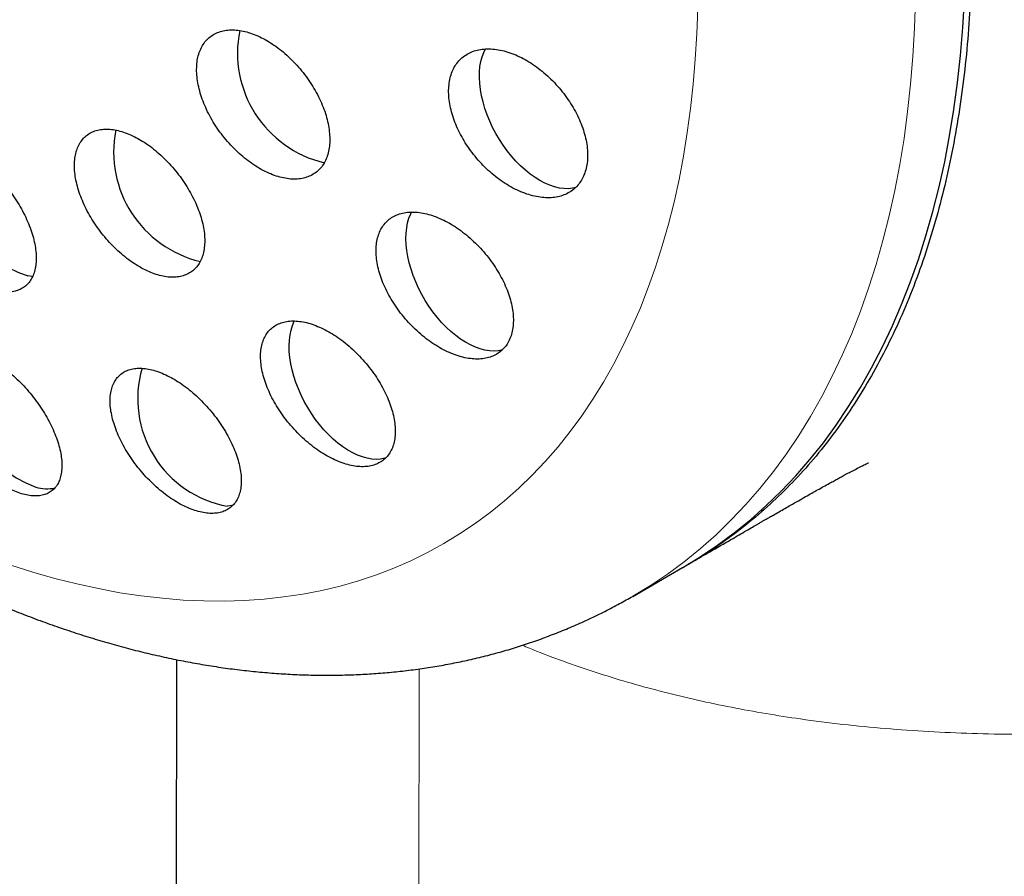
# Model space of a CAD drawing. Header units: millimetres. Extents: x 8 to 811, y 12 to 917.
# Tile 26 of 68: x 754 to 766, y 313 to 323. Entities that reach past the tile are written whole.
import ezdxf

# ---------------------------------------------------------------- set-up
doc = ezdxf.new("R2010")
doc.units = ezdxf.units.MM

msp = doc.modelspace()

# ---------------------------------------------------------------- linework, layer by layer
at = {"color": 7, "linetype": 'Continuous', "lineweight": 30}
for p, q in [((762.272, 316.648), (762.321, 316.677)), ((761.617, 316.27), (762.201, 316.607)), ((756.279, 315.529), (756.201, 278.833))]:
    msp.add_line(p, q, dxfattribs=at)
at = {"color": 252, "linetype": 'Continuous', "lineweight": 0}
msp.add_line((759.032, 259.054), (759.118, 315.421), dxfattribs=at)
at = {"color": 252, "linetype": 'Continuous', "lineweight": 0, "flags": 128}
for points in [[(764.927, 323.256), (764.916, 322.921), (764.896, 322.591), (764.869, 322.266), (764.834, 321.946), (764.792, 321.632), (764.742, 321.324), (764.684, 321.022), (764.619, 320.726), (764.546, 320.437), (764.465, 320.154), (764.377, 319.878), (764.282, 319.609), (764.18, 319.348), (764.07, 319.093), (763.953, 318.847), (763.829, 318.608), (763.698, 318.376), (763.56, 318.153), (763.415, 317.938), (763.264, 317.732), (763.106, 317.534), (762.941, 317.345), (762.77, 317.164), (762.593, 316.992), (762.41, 316.829), (762.22, 316.676), (762.025, 316.531), (761.824, 316.396), (761.617, 316.271), (761.617, 316.27)], [(762.378, 323.157), (762.367, 322.856), (762.35, 322.56), (762.326, 322.268), (762.294, 321.981), (762.256, 321.7), (762.211, 321.423), (762.159, 321.152), (762.101, 320.886), (762.035, 320.627), (761.963, 320.373), (761.884, 320.125), (761.799, 319.884), (761.707, 319.649), (761.608, 319.421), (761.503, 319.199), (761.392, 318.985), (761.274, 318.777), (761.151, 318.577), (761.021, 318.384), (760.885, 318.199), (760.743, 318.021), (760.595, 317.851), (760.442, 317.689), (760.283, 317.535), (760.118, 317.389), (759.948, 317.251), (759.773, 317.121), (759.592, 317), (759.407, 316.887), (759.217, 316.783), (759.021, 316.687), (758.821, 316.6), (758.617, 316.522), (758.408, 316.452), (758.195, 316.391), (757.978, 316.34), (757.757, 316.297), (757.532, 316.263), (757.304, 316.238), (757.072, 316.221), (756.837, 316.214), (756.598, 316.216), (756.357, 316.227), (756.113, 316.247), (755.866, 316.276), (755.616, 316.313), (755.364, 316.36), (755.111, 316.416), (754.855, 316.48), (754.597, 316.553), (754.338, 316.635)]]:
    msp.add_lwpolyline(points, dxfattribs=at)
at = {"color": 7, "linetype": 'Continuous', "lineweight": 30, "flags": 128}
for points in [[(762.201, 316.607), (762.202, 316.608), (762.408, 316.733), (762.609, 316.869), (762.805, 317.013), (762.994, 317.167), (763.177, 317.329), (763.355, 317.501), (763.526, 317.682), (763.69, 317.871), (763.848, 318.069), (764, 318.276), (764.144, 318.491), (764.282, 318.714), (764.413, 318.945), (764.537, 319.184), (764.654, 319.43), (764.764, 319.685), (764.866, 319.946), (764.962, 320.215), (765.049, 320.491), (765.13, 320.774), (765.203, 321.064), (765.268, 321.359), (765.326, 321.661), (765.376, 321.97), (765.419, 322.284), (765.453, 322.603), (765.48, 322.928), (765.5, 323.258)], [(760.949, 321.055), (760.914, 321.047), (760.864, 321.042), (760.812, 321.043), (760.759, 321.05), (760.703, 321.063), (760.647, 321.082), (760.59, 321.106), (760.532, 321.137), (760.474, 321.172), (760.417, 321.213), (760.361, 321.259), (760.305, 321.31), (760.251, 321.365), (760.199, 321.423), (760.149, 321.486), (760.102, 321.551), (760.058, 321.619), (760.016, 321.689), (759.978, 321.761), (759.944, 321.835), (759.914, 321.909), (759.887, 321.983), (759.866, 322.058), (759.848, 322.131), (759.835, 322.204), (759.827, 322.275), (759.823, 322.343), (759.824, 322.409), (759.829, 322.472), (759.84, 322.532), (759.855, 322.587), (759.874, 322.639), (759.895, 322.682)], [(760.096, 319.157), (760.092, 319.156), (760.045, 319.146), (759.994, 319.142), (759.942, 319.144), (759.888, 319.153), (759.832, 319.167), (759.776, 319.187), (759.718, 319.213), (759.661, 319.244), (759.603, 319.281), (759.546, 319.323), (759.49, 319.37), (759.435, 319.421), (759.381, 319.477), (759.329, 319.537), (759.28, 319.6), (759.233, 319.666), (759.189, 319.734), (759.149, 319.805), (759.112, 319.877), (759.078, 319.951), (759.049, 320.025), (759.023, 320.1), (759.002, 320.174), (758.986, 320.247), (758.974, 320.319), (758.966, 320.39), (758.963, 320.458), (758.965, 320.523), (758.972, 320.585), (758.983, 320.644), (758.999, 320.699), (759.019, 320.75), (759.029, 320.77)], [(754.597, 320.016), (754.592, 320.016), (754.538, 320.022)], [(758.725, 317.888), (758.716, 317.886), (758.667, 317.877), (758.617, 317.874), (758.564, 317.878), (758.51, 317.887), (758.454, 317.902), (758.397, 317.924), (758.34, 317.951), (758.282, 317.983), (758.224, 318.021), (758.167, 318.064), (758.111, 318.112), (758.056, 318.165), (758.003, 318.221), (757.952, 318.281), (757.903, 318.345), (757.857, 318.412), (757.814, 318.481), (757.774, 318.552), (757.738, 318.625), (757.705, 318.698), (757.676, 318.773), (757.652, 318.847), (757.632, 318.921), (757.616, 318.994), (757.605, 319.066), (757.598, 319.136), (757.597, 319.204), (757.599, 319.268), (757.607, 319.33), (757.619, 319.388), (757.636, 319.442), (757.657, 319.492), (757.659, 319.495)], [(756.941, 317.337), (756.925, 317.333), (756.876, 317.326)]]:
    msp.add_lwpolyline(points, dxfattribs=at)
at = {"color": 7, "linetype": 'Continuous', "lineweight": 30}
for centre, radius, start, end in [((758.313, 322.632), 1.321, 168.5027, 256.7105), ((756.861, 321.473), 1.318, 168.831, 256.7361), ((754.967, 321.321), 1.368, 170.3888, 251.7592), ((755.108, 318.81), 1.35, 165.6409, 249.2857), ((757.102, 318.583), 1.278, 163.7457, 259.792), ((754.759, 317.985), 0.456, 253.6536, 282.4336)]:
    msp.add_arc(centre, radius, start, end, dxfattribs=at)
for points, knots in [([(779.399, 319.686), (779.399, 319.724), (779.399, 319.794), (779.399, 319.892), (779.399, 319.976), (779.398, 320.047), (779.398, 320.105), (779.397, 320.15), (779.397, 320.187), (779.397, 320.235), (779.396, 320.301), (779.395, 320.387), (779.393, 320.49), (779.391, 320.605), (779.389, 320.733), (779.386, 320.866), (779.383, 321.007), (779.379, 321.156), (779.374, 321.305), (779.37, 321.448), (779.365, 321.575), (779.361, 321.683), (779.357, 321.774), (779.354, 321.859), (779.349, 321.956), (779.344, 322.07), (779.337, 322.203), (779.33, 322.34), (779.323, 322.475), (779.315, 322.603), (779.308, 322.721), (779.3, 322.836), (779.293, 322.955), (779.284, 323.077), (779.275, 323.199), (779.266, 323.317), (779.257, 323.43), (779.249, 323.534), (779.241, 323.631), (779.233, 323.726), (779.224, 323.827), (779.214, 323.934), (779.204, 324.039), (779.194, 324.137), (779.185, 324.233), (779.175, 324.333), (779.162, 324.45), (779.149, 324.577), (779.135, 324.703), (779.122, 324.816), (779.109, 324.921), (779.097, 325.022), (779.086, 325.114), (779.075, 325.203), (779.063, 325.295), (779.05, 325.393), (779.037, 325.491), (779.023, 325.588), (779.01, 325.687), (778.997, 325.776), (778.986, 325.851), (778.976, 325.92), (778.965, 325.995), (778.953, 326.071), (778.942, 326.142), (778.931, 326.212), (778.914, 326.32), (778.891, 326.464), (778.86, 326.643), (778.83, 326.817), (778.799, 326.99), (778.774, 327.125), (778.755, 327.224), (778.743, 327.287), (778.732, 327.347), (778.72, 327.406), (778.708, 327.467), (778.695, 327.535), (778.681, 327.604), (778.668, 327.669), (778.655, 327.727), (778.643, 327.787), (778.63, 327.849), (778.617, 327.908), (778.607, 327.957), (778.598, 327.996), (778.591, 328.031), (778.582, 328.07), (778.571, 328.12), (778.559, 328.175), (778.546, 328.233), (778.534, 328.289), (778.52, 328.346), (778.507, 328.406), (778.492, 328.47), (778.476, 328.538), (778.46, 328.603), (778.446, 328.664), (778.433, 328.717), (778.419, 328.773), (778.403, 328.837), (778.387, 328.904), (778.371, 328.966), (778.357, 329.024), (778.34, 329.088), (778.323, 329.154), (778.307, 329.217), (778.292, 329.273), (778.278, 329.326), (778.264, 329.38), (778.249, 329.436), (778.233, 329.493), (778.218, 329.548), (778.203, 329.603), (778.187, 329.661), (778.17, 329.722), (778.152, 329.786), (778.135, 329.844), (778.12, 329.895), (778.108, 329.939), (778.096, 329.98), (778.082, 330.026), (778.067, 330.08), (778.048, 330.141), (778.03, 330.201), (778.015, 330.253), (778, 330.3), (777.985, 330.351), (777.968, 330.407), (777.951, 330.46), (777.937, 330.505), (777.922, 330.553), (777.903, 330.615), (777.877, 330.695), (777.848, 330.783), (777.821, 330.868), (777.796, 330.943), (777.776, 331.002), (777.758, 331.055), (777.741, 331.108), (777.722, 331.164), (777.704, 331.215), (777.69, 331.256), (777.678, 331.29), (777.667, 331.323), (777.655, 331.358), (777.64, 331.399), (777.623, 331.449), (777.603, 331.505), (777.584, 331.558), (777.568, 331.604), (777.553, 331.643), (777.539, 331.682), (777.521, 331.733), (777.497, 331.798), (777.47, 331.87), (777.446, 331.935), (777.426, 331.989), (777.405, 332.044), (777.381, 332.108), (777.354, 332.178), (777.327, 332.247), (777.304, 332.306), (777.283, 332.359), (777.261, 332.414), (777.238, 332.473), (777.212, 332.538), (777.183, 332.609), (777.155, 332.677), (777.129, 332.741), (777.105, 332.799), (777.079, 332.863), (777.048, 332.937), (777.014, 333.016), (776.982, 333.092), (776.953, 333.16), (776.926, 333.223), (776.897, 333.287), (776.866, 333.359), (776.832, 333.436), (776.798, 333.512), (776.767, 333.581), (776.738, 333.644), (776.709, 333.708), (776.676, 333.781), (776.635, 333.868), (776.591, 333.963), (776.546, 334.058), (776.504, 334.145), (776.466, 334.224), (776.43, 334.298), (776.392, 334.377), (776.347, 334.467), (776.298, 334.565), (776.25, 334.662), (776.205, 334.749), (776.166, 334.827), (776.127, 334.9), (776.089, 334.974), (776.047, 335.054), (776, 335.143), (775.948, 335.241), (775.896, 335.337), (775.848, 335.424), (775.804, 335.505), (775.762, 335.582), (775.717, 335.662), (775.668, 335.749), (775.611, 335.848), (775.549, 335.957), (775.483, 336.07), (775.422, 336.175), (775.367, 336.268), (775.316, 336.353), (775.265, 336.437), (775.215, 336.52), (775.162, 336.606), (775.041, 336.802), (774.86, 337.086), (774.612, 337.462), (774.359, 337.831), (774.097, 338.199), (773.83, 338.56), (773.562, 338.91), (773.275, 339.271), (773.012, 339.59), (772.79, 339.851), (772.614, 340.052), (772.441, 340.246), (772.264, 340.441), (772.083, 340.635), (771.913, 340.814), (771.753, 340.978), (771.607, 341.126), (771.461, 341.272), (771.31, 341.419), (771.153, 341.57), (770.94, 341.77), (770.673, 342.016), (770.348, 342.302), (770.018, 342.583), (769.69, 342.851), (769.386, 343.09), (769.106, 343.303), (768.845, 343.495), (768.581, 343.684), (768.317, 343.867), (768.076, 344.029), (767.852, 344.175), (767.646, 344.306), (767.432, 344.439), (767.217, 344.569), (767.007, 344.693), (766.803, 344.809), (766.625, 344.908), (766.468, 344.995), (766.33, 345.069), (766.192, 345.141), (766.056, 345.212), (765.915, 345.283), (765.766, 345.357), (765.609, 345.434), (765.425, 345.522), (765.225, 345.615), (765.01, 345.711), (764.804, 345.801), (764.6, 345.888), (764.421, 345.961), (764.267, 346.022), (764.135, 346.074), (763.997, 346.127), (763.862, 346.177), (763.735, 346.224), (763.616, 346.267), (763.5, 346.308), (763.385, 346.348), (763.27, 346.387), (763.15, 346.426), (763.021, 346.468), (762.881, 346.513), (762.741, 346.556), (762.607, 346.596), (762.477, 346.634), (762.349, 346.671), (762.219, 346.707), (762.082, 346.744), (761.938, 346.782), (761.792, 346.819), (761.659, 346.851), (761.536, 346.881), (761.42, 346.908), (761.303, 346.934), (761.175, 346.962), (761.039, 346.991), (760.904, 347.019), (760.783, 347.042), (760.673, 347.063), (760.567, 347.083), (760.454, 347.103), (760.337, 347.123), (760.217, 347.143), (760.107, 347.161), (760.007, 347.176), (759.914, 347.19), (759.824, 347.203), (759.726, 347.217), (759.613, 347.232), (759.491, 347.248), (759.373, 347.262), (759.267, 347.274), (759.167, 347.285), (759.068, 347.295), (758.965, 347.306), (758.861, 347.315), (758.759, 347.324), (758.667, 347.332), (758.583, 347.339), (758.501, 347.345), (758.415, 347.351), (758.32, 347.357), (758.224, 347.363), (758.131, 347.368), (758.047, 347.372), (757.972, 347.376), (757.901, 347.379), (757.827, 347.382), (757.748, 347.384), (757.662, 347.387), (757.579, 347.389), (757.504, 347.391), (757.439, 347.392), (757.376, 347.393), (757.308, 347.394), (757.228, 347.395), (757.139, 347.395), (757.047, 347.395), (756.96, 347.395), (756.883, 347.394), (756.809, 347.393), (756.729, 347.392), (756.638, 347.39), (756.542, 347.387), (756.456, 347.385), (756.386, 347.382), (756.328, 347.38), (756.27, 347.378), (756.206, 347.375), (756.134, 347.371), (756.056, 347.367), (755.982, 347.363), (755.915, 347.359), (755.855, 347.356), (755.798, 347.352), (755.738, 347.348), (755.663, 347.343), (755.577, 347.336), (755.49, 347.329), (755.414, 347.323), (755.347, 347.317), (755.281, 347.311), (755.207, 347.304), (755.124, 347.296), (755.04, 347.287), (754.967, 347.279), (754.904, 347.273), (754.843, 347.266), (754.776, 347.258), (754.704, 347.249), (754.629, 347.24), (754.558, 347.231), (754.495, 347.223), (754.441, 347.216), (754.39, 347.209), (754.334, 347.201), (754.268, 347.192), (754.199, 347.181), (754.134, 347.172), (754.08, 347.164), (754.032, 347.156), (753.98, 347.148), (753.919, 347.138), (753.85, 347.127), (753.78, 347.115), (753.709, 347.103), (753.641, 347.091), (753.568, 347.079), (753.491, 347.065), (753.406, 347.049), (753.326, 347.034), (753.26, 347.021), (753.204, 347.01), (753.149, 346.999), (753.087, 346.986), (753.019, 346.972), (752.95, 346.958), (752.887, 346.945), (752.83, 346.932), (752.776, 346.92), (752.717, 346.907), (752.651, 346.893), (752.583, 346.877), (752.519, 346.862), (752.426, 346.841), (752.296, 346.809), (752.142, 346.771), (751.982, 346.73), (751.816, 346.686), (751.642, 346.638), (751.503, 346.599), (751.407, 346.571), (751.343, 346.553), (751.287, 346.536), (751.24, 346.522), (751.196, 346.509), (751.15, 346.495), (751.093, 346.478), (751.03, 346.458), (750.969, 346.439), (750.919, 346.423), (750.876, 346.409), (750.832, 346.396), (750.784, 346.38), (750.732, 346.363), (750.674, 346.344), (750.615, 346.324), (750.556, 346.305), (750.497, 346.285), (750.429, 346.262), (750.358, 346.237), (750.293, 346.215), (750.237, 346.195), (750.181, 346.175), (750.115, 346.152), (750.042, 346.125), (749.971, 346.099), (749.911, 346.077), (749.858, 346.058), (749.805, 346.038), (749.748, 346.016), (749.696, 345.996), (749.651, 345.979), (749.61, 345.963), (749.563, 345.945), (749.505, 345.923), (749.435, 345.895), (749.365, 345.867), (749.288, 345.836), (749.195, 345.798), (749.094, 345.757), (748.995, 345.716), (748.894, 345.673), (748.776, 345.622), (748.661, 345.572), (748.555, 345.526), (748.453, 345.48), (748.349, 345.433), (748.241, 345.383), (748.135, 345.334), (748.03, 345.284), (747.921, 345.232), (747.83, 345.188), (747.749, 345.149), (747.683, 345.116), (747.612, 345.081), (747.542, 345.046), (747.479, 345.014), (747.42, 344.985), (747.358, 344.953), (747.288, 344.916), (747.213, 344.878), (747.144, 344.842), (747.092, 344.814), (747.048, 344.791), (747.001, 344.766), (746.949, 344.738), (746.898, 344.711), (746.855, 344.687), (746.814, 344.665), (746.77, 344.641), (746.714, 344.61), (746.651, 344.576), (746.585, 344.539), (746.529, 344.507), (746.477, 344.478), (746.422, 344.447), (746.353, 344.407), (746.301, 344.378), (746.273, 344.362)], [0, 0, 0, 0, 0.002356, 0.004426, 0.006212, 0.007714, 0.008932, 0.009866, 0.010571, 0.011288, 0.012933, 0.014769, 0.016771, 0.019469, 0.022145, 0.024921, 0.027961, 0.031239, 0.034462, 0.037542, 0.040479, 0.04262, 0.044566, 0.04633, 0.048173, 0.050841, 0.053723, 0.056771, 0.059763, 0.062567, 0.065107, 0.06752, 0.070078, 0.072882, 0.075568, 0.078118, 0.080589, 0.082991, 0.084995, 0.087006, 0.089235, 0.091696, 0.094079, 0.096188, 0.098201, 0.10042, 0.10285, 0.105982, 0.108857, 0.111258, 0.11352, 0.115814, 0.118018, 0.119692, 0.121739, 0.12415, 0.126282, 0.128316, 0.130673, 0.132905, 0.134277, 0.135744, 0.13752, 0.139299, 0.140867, 0.142305, 0.14396, 0.148131, 0.15204, 0.156015, 0.159861, 0.1637, 0.165136, 0.166571, 0.167937, 0.169215, 0.170533, 0.172099, 0.173767, 0.175242, 0.176443, 0.177745, 0.179285, 0.180625, 0.181749, 0.182606, 0.183263, 0.184117, 0.185239, 0.186582, 0.187833, 0.189193, 0.190372, 0.191709, 0.193238, 0.194727, 0.196274, 0.19766, 0.198828, 0.199901, 0.201428, 0.203159, 0.204394, 0.205639, 0.207059, 0.208701, 0.210137, 0.211339, 0.212478, 0.213703, 0.214971, 0.216285, 0.217521, 0.218741, 0.219987, 0.22145, 0.222857, 0.22425, 0.225402, 0.226317, 0.227199, 0.228156, 0.229408, 0.230847, 0.232318, 0.233453, 0.234338, 0.235491, 0.236885, 0.238118, 0.23907, 0.239878, 0.241394, 0.243213, 0.245316, 0.247296, 0.248941, 0.250369, 0.251288, 0.252494, 0.253898, 0.255079, 0.255946, 0.256665, 0.257388, 0.258118, 0.259014, 0.260158, 0.261504, 0.262774, 0.263732, 0.264571, 0.265424, 0.266375, 0.267974, 0.269805, 0.271213, 0.272331, 0.273457, 0.274867, 0.276628, 0.278196, 0.279468, 0.280623, 0.281759, 0.283094, 0.284599, 0.286183, 0.287847, 0.289191, 0.290438, 0.291784, 0.293487, 0.295374, 0.297092, 0.298588, 0.29993, 0.301296, 0.302946, 0.304708, 0.306459, 0.308052, 0.309383, 0.310662, 0.312355, 0.314246, 0.3165, 0.318712, 0.320654, 0.322328, 0.323985, 0.325638, 0.327651, 0.330003, 0.332264, 0.334169, 0.335867, 0.337511, 0.339148, 0.340816, 0.342936, 0.34523, 0.347437, 0.349441, 0.351199, 0.352943, 0.354676, 0.356681, 0.358882, 0.361482, 0.364155, 0.366649, 0.368699, 0.370585, 0.372532, 0.374454, 0.376375, 0.378473, 0.388106, 0.396278, 0.404892, 0.414367, 0.422679, 0.43099, 0.439937, 0.449329, 0.454755, 0.459637, 0.464619, 0.469658, 0.474705, 0.479759, 0.483735, 0.487714, 0.49156, 0.49549, 0.49968, 0.503882, 0.512041, 0.520193, 0.528344, 0.536424, 0.544019, 0.550093, 0.556158, 0.56221, 0.568249, 0.574159, 0.578493, 0.58316, 0.587852, 0.592559, 0.597214, 0.601467, 0.605661, 0.608572, 0.611479, 0.614384, 0.617234, 0.620048, 0.623174, 0.626465, 0.629769, 0.634512, 0.638744, 0.642857, 0.647, 0.651081, 0.653548, 0.656222, 0.658977, 0.661703, 0.664221, 0.666499, 0.668749, 0.671031, 0.673258, 0.675457, 0.678032, 0.68083, 0.683574, 0.686152, 0.688618, 0.691082, 0.693525, 0.69606, 0.698989, 0.701785, 0.704385, 0.706618, 0.708807, 0.710962, 0.713278, 0.716095, 0.718666, 0.72093, 0.722912, 0.72489, 0.726895, 0.729287, 0.731495, 0.733618, 0.735483, 0.737142, 0.738818, 0.740523, 0.742629, 0.745123, 0.74735, 0.749253, 0.75104, 0.752936, 0.754748, 0.756788, 0.75873, 0.760434, 0.761917, 0.763383, 0.765006, 0.766711, 0.76862, 0.770366, 0.77189, 0.773243, 0.774569, 0.775836, 0.777325, 0.77895, 0.780603, 0.781956, 0.783099, 0.784209, 0.785475, 0.786876, 0.788623, 0.790423, 0.791985, 0.793415, 0.794721, 0.796092, 0.797857, 0.799739, 0.801457, 0.802616, 0.803644, 0.804662, 0.805804, 0.807213, 0.808692, 0.810097, 0.811356, 0.812424, 0.813435, 0.814476, 0.815786, 0.817607, 0.819235, 0.820635, 0.821842, 0.822993, 0.824297, 0.825958, 0.827655, 0.828945, 0.830065, 0.831165, 0.83237, 0.833764, 0.835192, 0.836582, 0.837735, 0.838726, 0.839611, 0.840595, 0.841843, 0.843295, 0.84452, 0.845463, 0.84632, 0.847246, 0.848354, 0.849739, 0.85112, 0.852351, 0.853722, 0.854947, 0.856423, 0.85809, 0.859772, 0.860921, 0.861873, 0.8629, 0.864074, 0.865368, 0.866762, 0.86799, 0.868964, 0.869961, 0.871088, 0.872334, 0.873717, 0.874978, 0.875966, 0.878994, 0.882433, 0.884805, 0.888155, 0.891997, 0.894865, 0.896175, 0.897505, 0.898576, 0.899442, 0.900268, 0.90109, 0.902157, 0.903537, 0.904754, 0.905707, 0.906459, 0.907295, 0.908248, 0.909268, 0.91032, 0.911649, 0.912754, 0.913757, 0.915134, 0.916724, 0.917965, 0.918924, 0.920023, 0.921265, 0.922809, 0.924354, 0.925499, 0.926364, 0.927458, 0.928675, 0.929719, 0.930571, 0.931357, 0.932159, 0.933344, 0.934815, 0.936368, 0.937504, 0.939473, 0.941931, 0.943558, 0.945449, 0.94803, 0.95068, 0.952409, 0.954469, 0.956904, 0.958764, 0.961085, 0.963378, 0.965224, 0.967804, 0.968987, 0.970223, 0.971895, 0.973386, 0.974599, 0.975806, 0.977028, 0.978498, 0.980207, 0.981704, 0.982788, 0.983501, 0.984486, 0.985709, 0.986807, 0.987688, 0.988468, 0.989396, 0.990474, 0.992016, 0.993351, 0.994705, 0.995564, 0.996704, 0.998183, 1, 1, 1, 1]), ([(765.191, 327.622), (765.228, 327.438), (765.301, 327.069), (765.39, 326.523), (765.464, 325.984), (765.52, 325.451), (765.56, 324.925), (765.583, 324.407), (765.589, 323.897), (765.578, 323.399), (765.55, 322.911), (765.506, 322.435), (765.444, 321.971), (765.366, 321.518), (765.271, 321.079), (765.16, 320.655), (765.033, 320.246), (764.889, 319.852), (764.73, 319.474), (764.555, 319.111), (764.364, 318.766), (764.159, 318.438), (763.939, 318.129), (763.705, 317.839), (763.456, 317.567), (763.193, 317.315), (762.917, 317.081), (762.627, 316.869), (762.412, 316.726), (762.289, 316.659), (762.271, 316.649)], [0, 0, 0, 0, 0.036896, 0.073679, 0.110405, 0.147129, 0.183907, 0.220794, 0.257694, 0.29448, 0.331207, 0.36793, 0.404705, 0.441587, 0.478487, 0.515273, 0.552, 0.588723, 0.625499, 0.66238, 0.69928, 0.736066, 0.772793, 0.809517, 0.846292, 0.883174, 0.920074, 0.95686, 0.993587, 1, 1, 1, 1]), ([(744.885, 325.086), (744.938, 324.994), (745.013, 324.866), (745.125, 324.678), (745.221, 324.519), (745.338, 324.329), (745.463, 324.132), (745.595, 323.926), (745.734, 323.714), (745.878, 323.499), (746.027, 323.281), (746.18, 323.062), (746.338, 322.842), (746.499, 322.621), (746.664, 322.401), (746.832, 322.182), (747.003, 321.964), (747.176, 321.747), (747.353, 321.531), (747.533, 321.318), (747.715, 321.106), (747.899, 320.897), (748.086, 320.689), (748.275, 320.485), (748.467, 320.282), (748.66, 320.083), (748.856, 319.886), (749.053, 319.693), (749.253, 319.502), (749.454, 319.315), (749.657, 319.131), (749.861, 318.95), (750.068, 318.773), (750.276, 318.599), (750.485, 318.429), (750.696, 318.262), (750.908, 318.1), (751.121, 317.941), (751.336, 317.786), (751.552, 317.636), (751.769, 317.489), (751.986, 317.347), (752.205, 317.209), (752.425, 317.076), (752.645, 316.946), (752.867, 316.822), (753.089, 316.702), (753.311, 316.586), (753.534, 316.476), (753.757, 316.37), (753.981, 316.269), (754.205, 316.173), (754.429, 316.082), (754.653, 315.996), (754.878, 315.915), (755.102, 315.84), (755.325, 315.769), (755.549, 315.704), (755.772, 315.644), (755.995, 315.59), (756.217, 315.541), (756.438, 315.497), (756.658, 315.459), (756.878, 315.426), (757.096, 315.399), (757.313, 315.378), (757.529, 315.362), (757.744, 315.351), (757.957, 315.346), (758.169, 315.347), (758.379, 315.353), (758.588, 315.364), (758.794, 315.381), (758.999, 315.404), (759.202, 315.431), (759.403, 315.465), (759.602, 315.504), (759.799, 315.548), (759.993, 315.597), (760.186, 315.652), (760.376, 315.712), (760.564, 315.778), (760.749, 315.849), (760.932, 315.925), (761.112, 316.006), (761.29, 316.092), (761.458, 316.18), (761.566, 316.242), (761.617, 316.27)], [0, 0, 0, 0, 0.0129945, 0.0182074, 0.0268702, 0.0358615, 0.0455064, 0.0555747, 0.065974, 0.0766305, 0.0874918, 0.0985192, 0.1096836, 0.1209625, 0.1323385, 0.1437979, 0.1553295, 0.1669244, 0.1785751, 0.1902757, 0.202021, 0.2138068, 0.2256293, 0.2374856, 0.249373, 0.2612891, 0.2732321, 0.2852001, 0.2971917, 0.3092055, 0.3212403, 0.333295, 0.3453686, 0.3574601, 0.3695688, 0.3816938, 0.3938344, 0.4059896, 0.4181587, 0.4303409, 0.4425354, 0.4547413, 0.4669576, 0.4791833, 0.4914173, 0.5036585, 0.5159055, 0.5281564, 0.5404097, 0.5526637, 0.5649165, 0.5771663, 0.5894108, 0.6016478, 0.613875, 0.62609, 0.6382901, 0.6504728, 0.6626354, 0.6747753, 0.6868899, 0.6989765, 0.7110329, 0.7230567, 0.7350458, 0.7469983, 0.7589128, 0.770788, 0.7826228, 0.7944168, 0.8061699, 0.8178821, 0.8295542, 0.8411871, 0.8527822, 0.8643414, 0.8758668, 0.8873608, 0.8988264, 0.9102666, 0.9216849, 0.9330849, 0.9444705, 0.9558458, 0.967215, 0.9785824, 0.9899527, 1, 1, 1, 1]), ([(757.252, 322.821), (757.223, 322.834), (757.165, 322.86), (757.079, 322.885), (756.996, 322.9), (756.917, 322.904), (756.843, 322.897), (756.774, 322.879), (756.712, 322.85), (756.657, 322.811), (756.61, 322.762), (756.572, 322.704), (756.543, 322.637), (756.524, 322.563), (756.514, 322.483), (756.513, 322.396), (756.523, 322.306), (756.542, 322.211), (756.57, 322.115), (756.608, 322.017), (756.654, 321.919), (756.708, 321.822), (756.77, 321.728), (756.838, 321.638), (756.912, 321.552), (756.992, 321.472), (757.075, 321.4), (757.161, 321.335), (757.249, 321.279), (757.337, 321.233), (757.425, 321.196), (757.511, 321.171), (757.594, 321.156), (757.674, 321.153), (757.748, 321.161), (757.816, 321.18), (757.878, 321.209), (757.933, 321.249), (757.979, 321.299), (758.016, 321.357), (758.044, 321.424), (758.063, 321.499), (758.073, 321.58), (758.072, 321.666), (758.062, 321.757), (758.043, 321.852), (758.014, 321.949), (757.976, 322.046), (757.929, 322.144), (757.874, 322.241), (757.812, 322.335), (757.743, 322.425), (757.669, 322.51), (757.589, 322.589), (757.506, 322.662), (757.421, 322.725), (757.336, 322.779), (757.28, 322.807), (757.252, 322.821)], [0, 0, 0, 0, 0.01788, 0.035817, 0.053696, 0.071581, 0.089522, 0.107406, 0.125206, 0.143064, 0.160864, 0.178583, 0.196358, 0.214078, 0.231786, 0.24955, 0.267258, 0.28503, 0.302857, 0.320628, 0.338509, 0.356447, 0.374328, 0.392319, 0.410367, 0.428358, 0.44641, 0.46452, 0.482572, 0.50061, 0.518706, 0.536744, 0.554697, 0.572707, 0.59066, 0.608495, 0.626388, 0.644223, 0.661961, 0.679755, 0.697493, 0.715195, 0.732954, 0.750656, 0.768401, 0.786201, 0.803946, 0.82179, 0.839691, 0.857536, 0.875497, 0.893514, 0.911474, 0.929516, 0.947614, 0.965655, 0.982828, 1, 1, 1, 1]), ([(760.248, 322.608), (760.217, 322.62), (760.156, 322.645), (760.066, 322.667), (759.979, 322.68), (759.895, 322.681), (759.816, 322.672), (759.743, 322.651), (759.677, 322.619), (759.618, 322.577), (759.568, 322.526), (759.528, 322.465), (759.496, 322.396), (759.475, 322.321), (759.464, 322.239), (759.462, 322.152), (759.471, 322.06), (759.489, 321.966), (759.518, 321.87), (759.555, 321.773), (759.602, 321.676), (759.657, 321.581), (759.72, 321.488), (759.79, 321.399), (759.866, 321.315), (759.948, 321.237), (760.034, 321.166), (760.123, 321.103), (760.215, 321.049), (760.308, 321.005), (760.4, 320.971), (760.491, 320.948), (760.579, 320.936), (760.663, 320.935), (760.742, 320.946), (760.814, 320.967), (760.88, 321), (760.938, 321.042), (760.987, 321.095), (761.027, 321.156), (761.058, 321.225), (761.079, 321.301), (761.09, 321.383), (761.09, 321.471), (761.081, 321.562), (761.062, 321.657), (761.033, 321.753), (760.995, 321.85), (760.947, 321.947), (760.892, 322.042), (760.828, 322.134), (760.758, 322.223), (760.681, 322.306), (760.599, 322.384), (760.513, 322.454), (760.425, 322.516), (760.336, 322.568), (760.277, 322.595), (760.248, 322.608)], [0, 0, 0, 0, 0.018034, 0.036124, 0.054157, 0.072198, 0.090297, 0.108336, 0.126233, 0.144187, 0.162083, 0.17978, 0.197534, 0.215231, 0.232811, 0.250447, 0.268027, 0.28562, 0.303268, 0.320862, 0.338591, 0.356375, 0.374105, 0.392035, 0.410022, 0.427953, 0.446065, 0.464234, 0.482346, 0.50054, 0.518792, 0.536986, 0.555122, 0.573317, 0.591453, 0.609417, 0.627439, 0.645402, 0.663156, 0.680968, 0.698722, 0.716325, 0.733983, 0.751586, 0.769159, 0.786787, 0.80436, 0.822036, 0.839767, 0.857444, 0.87531, 0.893232, 0.9111, 0.929164, 0.947285, 0.96535, 0.982675, 1, 1, 1, 1]), ([(755.784, 321.653), (755.755, 321.666), (755.699, 321.692), (755.616, 321.719), (755.536, 321.736), (755.46, 321.741), (755.389, 321.736), (755.323, 321.72), (755.264, 321.694), (755.213, 321.657), (755.169, 321.61), (755.134, 321.555), (755.108, 321.49), (755.091, 321.419), (755.083, 321.34), (755.085, 321.255), (755.096, 321.166), (755.117, 321.072), (755.147, 320.976), (755.186, 320.879), (755.233, 320.781), (755.288, 320.685), (755.351, 320.59), (755.419, 320.499), (755.494, 320.413), (755.573, 320.333), (755.655, 320.259), (755.74, 320.194), (755.826, 320.137), (755.912, 320.09), (755.998, 320.052), (756.081, 320.025), (756.161, 320.009), (756.238, 320.004), (756.309, 320.01), (756.374, 320.027), (756.432, 320.054), (756.483, 320.091), (756.526, 320.139), (756.561, 320.195), (756.587, 320.26), (756.603, 320.332), (756.61, 320.411), (756.608, 320.496), (756.596, 320.586), (756.574, 320.68), (756.544, 320.776), (756.504, 320.873), (756.456, 320.971), (756.401, 321.067), (756.338, 321.161), (756.269, 321.252), (756.194, 321.338), (756.115, 321.418), (756.032, 321.491), (755.949, 321.555), (755.866, 321.61), (755.811, 321.639), (755.784, 321.653)], [0, 0, 0, 0, 0.01777, 0.035597, 0.053366, 0.071139, 0.088969, 0.106742, 0.12446, 0.142234, 0.159952, 0.177661, 0.195426, 0.213135, 0.230909, 0.248739, 0.266513, 0.284397, 0.302338, 0.320223, 0.338216, 0.356266, 0.37426, 0.392313, 0.410423, 0.428476, 0.446513, 0.464607, 0.482643, 0.500593, 0.518601, 0.53655, 0.554383, 0.572272, 0.590104, 0.607839, 0.625632, 0.643368, 0.66107, 0.678829, 0.696532, 0.714278, 0.732081, 0.749828, 0.767676, 0.78558, 0.803428, 0.821391, 0.839411, 0.857375, 0.875417, 0.893517, 0.911559, 0.929609, 0.947717, 0.965766, 0.982883, 1, 1, 1, 1]), ([(753.821, 321.471), (753.793, 321.484), (753.739, 321.512), (753.659, 321.54), (753.582, 321.559), (753.51, 321.566), (753.442, 321.563), (753.379, 321.549), (753.324, 321.524), (753.275, 321.489), (753.234, 321.445), (753.202, 321.391), (753.178, 321.328), (753.163, 321.257), (753.157, 321.18), (753.161, 321.096), (753.173, 321.007), (753.195, 320.913), (753.226, 320.817), (753.266, 320.72), (753.314, 320.622), (753.369, 320.525), (753.431, 320.43), (753.499, 320.338), (753.572, 320.251), (753.649, 320.17), (753.73, 320.096), (753.812, 320.029), (753.895, 319.971), (753.979, 319.923), (754.061, 319.884), (754.141, 319.856), (754.218, 319.838), (754.29, 319.831), (754.358, 319.835), (754.42, 319.85), (754.475, 319.875), (754.523, 319.91), (754.563, 319.956), (754.595, 320.01), (754.619, 320.073), (754.633, 320.145), (754.638, 320.223), (754.634, 320.307), (754.621, 320.396), (754.598, 320.49), (754.566, 320.586), (754.526, 320.684), (754.478, 320.782), (754.422, 320.879), (754.36, 320.973), (754.292, 321.065), (754.218, 321.151), (754.141, 321.232), (754.06, 321.306), (753.979, 321.371), (753.899, 321.426), (753.847, 321.456), (753.821, 321.471)], [0, 0, 0, 0, 0.017712, 0.035479, 0.053191, 0.070903, 0.088671, 0.106383, 0.124093, 0.141859, 0.15957, 0.177347, 0.19518, 0.212958, 0.230846, 0.248791, 0.26668, 0.284676, 0.30273, 0.320727, 0.33878, 0.356892, 0.374946, 0.39298, 0.411073, 0.429106, 0.447052, 0.465056, 0.483002, 0.50083, 0.518715, 0.536543, 0.554276, 0.572066, 0.589799, 0.607502, 0.625261, 0.642964, 0.660714, 0.678519, 0.696269, 0.714121, 0.732029, 0.749881, 0.767848, 0.785872, 0.803839, 0.821883, 0.839985, 0.858029, 0.876077, 0.894184, 0.912232, 0.930211, 0.948247, 0.966225, 0.983112, 1, 1, 1, 1]), ([(759.362, 320.694), (759.333, 320.706), (759.273, 320.73), (759.185, 320.754), (759.1, 320.768), (759.018, 320.771), (758.942, 320.763), (758.872, 320.744), (758.809, 320.715), (758.754, 320.675), (758.707, 320.626), (758.669, 320.568), (758.641, 320.503), (758.622, 320.43), (758.613, 320.35), (758.614, 320.265), (758.624, 320.176), (758.645, 320.083), (758.675, 319.988), (758.714, 319.892), (758.763, 319.796), (758.819, 319.701), (758.883, 319.609), (758.955, 319.52), (759.032, 319.435), (759.114, 319.357), (759.201, 319.285), (759.29, 319.222), (759.381, 319.167), (759.473, 319.122), (759.564, 319.087), (759.653, 319.062), (759.739, 319.049), (759.82, 319.047), (759.897, 319.055), (759.966, 319.075), (760.029, 319.105), (760.084, 319.145), (760.13, 319.195), (760.167, 319.253), (760.195, 319.32), (760.213, 319.393), (760.222, 319.473), (760.22, 319.558), (760.209, 319.648), (760.188, 319.74), (760.157, 319.835), (760.117, 319.931), (760.068, 320.027), (760.011, 320.122), (759.946, 320.215), (759.875, 320.303), (759.797, 320.387), (759.714, 320.465), (759.628, 320.537), (759.539, 320.599), (759.45, 320.652), (759.392, 320.68), (759.362, 320.694)], [0, 0, 0, 0, 0.0178819, 0.0358199, 0.0537008, 0.0715902, 0.0895371, 0.1074255, 0.1251655, 0.1429628, 0.1607024, 0.1782993, 0.1959526, 0.2135498, 0.2311271, 0.2487602, 0.2663384, 0.2840258, 0.301769, 0.3194574, 0.3373378, 0.3552743, 0.3731554, 0.3912303, 0.4093623, 0.4274374, 0.4456239, 0.4638684, 0.4820544, 0.5002173, 0.5184387, 0.5366006, 0.5546128, 0.5726834, 0.5906946, 0.6084973, 0.6263577, 0.6441598, 0.6617891, 0.679475, 0.6971043, 0.7146714, 0.7322944, 0.7498621, 0.7675025, 0.7851985, 0.8028399, 0.8206565, 0.838529, 0.8563465, 0.8743676, 0.8924455, 0.910467, 0.9286328, 0.9468563, 0.9650218, 0.982511, 1, 1, 1, 1]), ([(757.973, 319.413), (757.944, 319.425), (757.886, 319.45), (757.801, 319.476), (757.718, 319.491), (757.64, 319.496), (757.568, 319.49), (757.501, 319.473), (757.441, 319.446), (757.389, 319.409), (757.345, 319.363), (757.31, 319.307), (757.284, 319.244), (757.267, 319.173), (757.261, 319.096), (757.264, 319.012), (757.276, 318.925), (757.298, 318.833), (757.33, 318.739), (757.371, 318.643), (757.42, 318.547), (757.478, 318.452), (757.543, 318.359), (757.615, 318.27), (757.693, 318.185), (757.775, 318.106), (757.861, 318.033), (757.949, 317.969), (758.039, 317.913), (758.129, 317.867), (758.217, 317.831), (758.304, 317.805), (758.386, 317.79), (758.465, 317.786), (758.538, 317.793), (758.604, 317.81), (758.663, 317.838), (758.715, 317.875), (758.758, 317.923), (758.793, 317.978), (758.818, 318.042), (758.834, 318.114), (758.84, 318.191), (758.837, 318.275), (758.823, 318.363), (758.8, 318.455), (758.768, 318.549), (758.726, 318.645), (758.676, 318.741), (758.618, 318.836), (758.553, 318.928), (758.48, 319.017), (758.403, 319.102), (758.32, 319.181), (758.234, 319.253), (758.147, 319.316), (758.059, 319.37), (758.002, 319.399), (757.973, 319.413)], [0, 0, 0, 0, 0.01773, 0.035516, 0.053246, 0.070982, 0.088776, 0.106511, 0.124132, 0.141809, 0.15943, 0.177, 0.194625, 0.212195, 0.229847, 0.247554, 0.265207, 0.283039, 0.300926, 0.318759, 0.336792, 0.354883, 0.372917, 0.391089, 0.409318, 0.427489, 0.44567, 0.46391, 0.48209, 0.500146, 0.518261, 0.536316, 0.554168, 0.572078, 0.58993, 0.607592, 0.625311, 0.642973, 0.660542, 0.678168, 0.695738, 0.71335, 0.731017, 0.74863, 0.766399, 0.784225, 0.801995, 0.81997, 0.838002, 0.855978, 0.874119, 0.892318, 0.910459, 0.928653, 0.946905, 0.965097, 0.982549, 1, 1, 1, 1]), ([(754.089, 319.052), (754.062, 319.065), (754.008, 319.092), (753.929, 319.121), (753.853, 319.14), (753.782, 319.148), (753.716, 319.146), (753.655, 319.134), (753.602, 319.111), (753.556, 319.078), (753.517, 319.036), (753.487, 318.984), (753.466, 318.923), (753.453, 318.855), (753.45, 318.779), (753.456, 318.698), (753.472, 318.61), (753.497, 318.519), (753.531, 318.425), (753.573, 318.328), (753.624, 318.231), (753.682, 318.135), (753.746, 318.041), (753.817, 317.95), (753.892, 317.864), (753.971, 317.783), (754.053, 317.709), (754.137, 317.643), (754.221, 317.585), (754.304, 317.537), (754.386, 317.498), (754.465, 317.47), (754.541, 317.451), (754.612, 317.444), (754.678, 317.446), (754.737, 317.46), (754.79, 317.483), (754.836, 317.517), (754.874, 317.56), (754.904, 317.612), (754.924, 317.673), (754.936, 317.742), (754.939, 317.818), (754.932, 317.9), (754.916, 317.988), (754.89, 318.079), (754.856, 318.174), (754.813, 318.27), (754.762, 318.367), (754.703, 318.463), (754.638, 318.557), (754.567, 318.648), (754.492, 318.734), (754.412, 318.814), (754.33, 318.887), (754.248, 318.952), (754.167, 319.007), (754.115, 319.037), (754.089, 319.052)], [0, 0, 0, 0, 0.0175789, 0.0352138, 0.0527925, 0.0703707, 0.088005, 0.1055836, 0.1231834, 0.1408387, 0.1584394, 0.176183, 0.1939823, 0.2117268, 0.2296735, 0.2476765, 0.2656238, 0.2837469, 0.3019274, 0.3200505, 0.3382451, 0.3564979, 0.3746919, 0.3928182, 0.411003, 0.4291283, 0.4470755, 0.4650809, 0.4830272, 0.5007662, 0.5185625, 0.536301, 0.553896, 0.5715473, 0.5891425, 0.6067188, 0.6243508, 0.6419279, 0.6596164, 0.6773605, 0.69505, 0.7129331, 0.7308724, 0.7487563, 0.7668342, 0.784969, 0.803047, 0.8212344, 0.8394798, 0.8576667, 0.8758278, 0.8940474, 0.9122075, 0.9302166, 0.948284, 0.9662921, 0.9831461, 1, 1, 1, 1]), ([(756.174, 318.853), (756.146, 318.866), (756.09, 318.892), (756.008, 318.919), (755.929, 318.936), (755.854, 318.942), (755.785, 318.938), (755.721, 318.924), (755.665, 318.899), (755.616, 318.864), (755.575, 318.82), (755.542, 318.767), (755.519, 318.705), (755.504, 318.636), (755.5, 318.56), (755.504, 318.478), (755.519, 318.391), (755.542, 318.3), (755.575, 318.206), (755.617, 318.11), (755.668, 318.014), (755.726, 317.918), (755.791, 317.825), (755.863, 317.734), (755.94, 317.649), (756.021, 317.569), (756.105, 317.496), (756.192, 317.431), (756.279, 317.374), (756.366, 317.327), (756.451, 317.289), (756.534, 317.262), (756.613, 317.245), (756.688, 317.239), (756.757, 317.244), (756.82, 317.259), (756.876, 317.285), (756.925, 317.32), (756.965, 317.365), (756.997, 317.418), (757.02, 317.48), (757.034, 317.55), (757.038, 317.627), (757.033, 317.709), (757.018, 317.797), (756.993, 317.888), (756.96, 317.982), (756.917, 318.078), (756.866, 318.174), (756.808, 318.27), (756.742, 318.363), (756.67, 318.453), (756.593, 318.538), (756.512, 318.618), (756.427, 318.69), (756.342, 318.754), (756.257, 318.809), (756.202, 318.838), (756.174, 318.853)], [0, 0, 0, 0, 0.01762, 0.035295, 0.052914, 0.070537, 0.088216, 0.105839, 0.123408, 0.141033, 0.158603, 0.176225, 0.193903, 0.211527, 0.229312, 0.247154, 0.26494, 0.282931, 0.300978, 0.318969, 0.337119, 0.355326, 0.373476, 0.391668, 0.409918, 0.428108, 0.446203, 0.464356, 0.482449, 0.50035, 0.518309, 0.536209, 0.553908, 0.571664, 0.589363, 0.606942, 0.624577, 0.642157, 0.659747, 0.677394, 0.694985, 0.712712, 0.730494, 0.748221, 0.76615, 0.784135, 0.802065, 0.820176, 0.838345, 0.856457, 0.874651, 0.892903, 0.911096, 0.929233, 0.947428, 0.965564, 0.982782, 1, 1, 1, 1]), ([(762.327, 316.681), (762.392, 316.718), (762.543, 316.805), (762.719, 316.907), (762.86, 316.989), (762.944, 317.038), (763.016, 317.079), (763.073, 317.112), (763.116, 317.137), (763.15, 317.157), (763.183, 317.176), (763.221, 317.198), (763.271, 317.227), (763.332, 317.261), (763.399, 317.3), (763.474, 317.343), (763.555, 317.389), (763.638, 317.436), (763.713, 317.479), (763.784, 317.518), (763.853, 317.557), (763.917, 317.592), (763.973, 317.623), (764.019, 317.648), (764.055, 317.668), (764.086, 317.684), (764.113, 317.699), (764.141, 317.714), (764.182, 317.736), (764.237, 317.764), (764.294, 317.793), (764.337, 317.815), (764.363, 317.827), (764.376, 317.833), (764.375, 317.833), (764.375, 317.833)], [0, 0, 0, 0, 0.055897, 0.13041, 0.160073, 0.186821, 0.209826, 0.229084, 0.241793, 0.252108, 0.262681, 0.275767, 0.291368, 0.315417, 0.340282, 0.364742, 0.399404, 0.432451, 0.462723, 0.492309, 0.524616, 0.557756, 0.585482, 0.610064, 0.632591, 0.647502, 0.665404, 0.684492, 0.701931, 0.751211, 0.81212, 0.867727, 0.917834, 0.970513, 1, 1, 1, 1])]:
    msp.add_open_spline(points, degree=3, knots=knots, dxfattribs=at)
at = {"color": 252, "linetype": 'Continuous', "lineweight": 0}
msp.add_open_spline([(778.241, 317.805), (778.096, 317.721), (777.804, 317.553), (777.348, 317.312), (776.877, 317.079), (776.392, 316.853), (775.896, 316.638), (775.391, 316.432), (774.878, 316.237), (774.355, 316.051), (773.82, 315.874), (773.272, 315.707), (772.714, 315.549), (772.149, 315.403), (771.578, 315.268), (771.005, 315.147), (770.432, 315.038), (769.86, 314.942), (769.285, 314.86), (768.727, 314.793), (768.186, 314.74), (767.663, 314.7), (767.142, 314.672), (766.622, 314.656), (766.105, 314.653), (765.59, 314.662), (765.08, 314.685), (764.575, 314.72), (764.074, 314.769), (763.607, 314.829), (763.173, 314.896), (762.771, 314.97), (762.375, 315.053), (761.984, 315.147), (761.6, 315.251), (761.222, 315.366), (760.851, 315.492), (760.552, 315.602), (760.381, 315.675), (760.326, 315.697)], degree=3, knots=[0, 0, 0, 0, 0.031093, 0.062335, 0.093701, 0.125165, 0.1567, 0.187715, 0.218746, 0.249767, 0.280753, 0.312241, 0.343641, 0.374929, 0.406083, 0.437081, 0.467356, 0.497448, 0.527344, 0.557034, 0.583841, 0.610471, 0.636925, 0.663207, 0.689324, 0.715288, 0.741116, 0.766825, 0.792442, 0.817994, 0.839265, 0.860537, 0.881836, 0.903189, 0.924626, 0.946179, 0.967884, 0.989775, 1, 1, 1, 1], dxfattribs=at)

doc.saveas('drawing.dxf')
